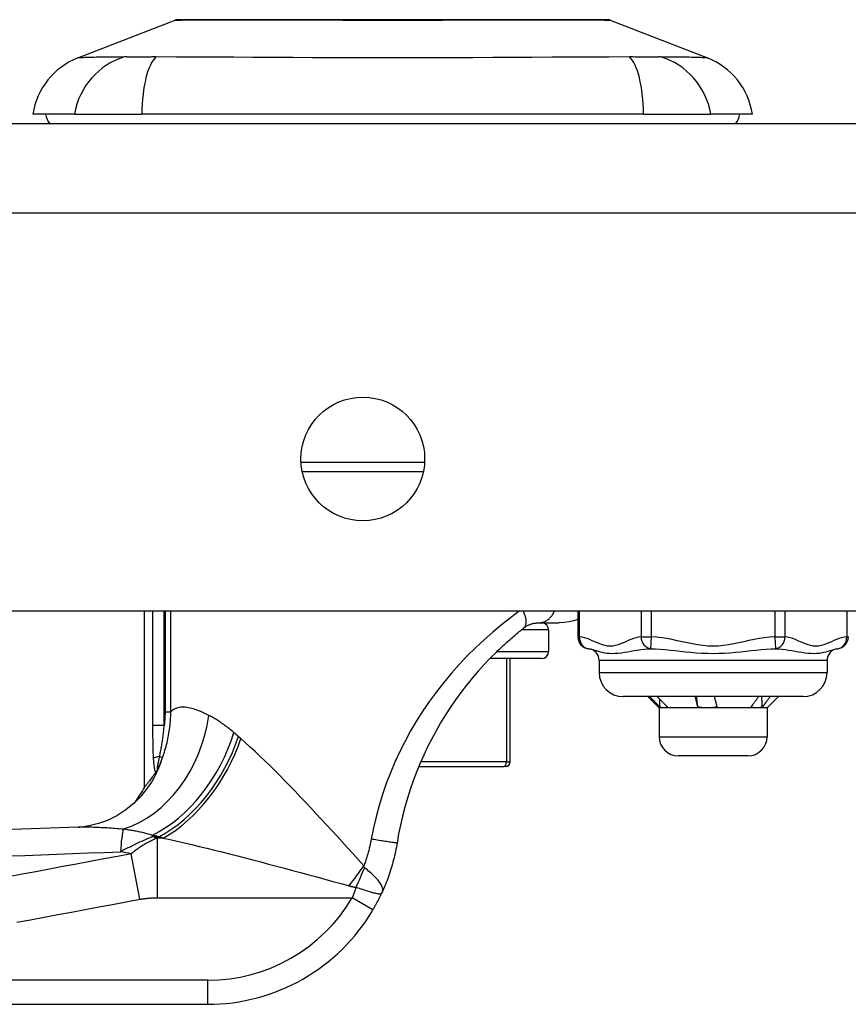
# Model space of a CAD drawing. Header units: inches. Extents: x 3 to 112, y 6 to 61.
# Tile 105 of 140: x 4.16 to 5.52, y 48.46 to 50.08. Entities that reach past the tile are written whole.
import ezdxf

# ---------------------------------------------------------------- set-up
doc = ezdxf.new("R2010")
doc.units = ezdxf.units.IN
doc.header["$MEASUREMENT"] = 0
doc.layers.add('Visible Edges(ANSI)', color=7, linetype='Continuous', lineweight=25)
doc.layers.add('Visible Tangent Edges(ANSI)', color=7, linetype='Continuous', lineweight=25)

msp = doc.modelspace()

# ---------------------------------------------------------------- linework, layer by layer
at = {"layer": 'Visible Edges(ANSI)'}
for p, q in [((4.2555, 50.0168), (4.4152, 50.0789)), ((5.129, 50.0789), (5.2887, 50.0168)), ((4.2496, 49.9244), (4.1815, 49.9244)), ((4.2496, 49.9244), (4.3603, 49.9244)), ((5.1838, 49.9244), (4.3603, 49.9244)), ((5.1838, 49.9244), (5.2946, 49.9244)), ((5.3626, 49.9244), (5.2946, 49.9244)), ((23.1201, 49.9086), (3.4941, 49.9086)), ((4.8224, 49.3377), (4.6237, 49.3377)), ((23.1201, 49.1086), (3.4941, 49.1086)), ((4.3649, 48.8204), (4.3649, 49.1086)), ((5.0761, 49.1086), (5.0761, 49.0668)), ((5.0118, 49.0897), (5.0454, 49.0897)), ((5.028, 49.0782), (5.028, 49.0428)), ((5.0162, 49.031), (4.9315, 49.031)), ((4.9649, 48.8617), (4.9649, 49.031)), ((5.1111, 49.0277), (5.1111, 49.008)), ((5.4851, 49.0277), (5.4851, 49.008)), ((5.4457, 48.9687), (5.1504, 48.9687)), ((5.2095, 48.9501), (5.1909, 48.9687)), ((5.3867, 48.9501), (5.3965, 48.9599)), ((5.3965, 48.9599), (5.4052, 48.9687)), ((5.2172, 48.9501), (5.2095, 48.9501)), ((5.2095, 48.9501), (5.2095, 48.9029)), ((5.2888, 48.9501), (5.2172, 48.9501)), ((5.3697, 48.9501), (5.2888, 48.9501)), ((5.3867, 48.9501), (5.3697, 48.9501)), ((5.3867, 48.9501), (5.3867, 48.9029)), ((5.3552, 48.8714), (5.241, 48.8714)), ((4.3829, 48.8438), (4.3823, 48.8431)), ((4.8149, 48.8538), (4.955, 48.8538)), ((4.957, 48.8538), (4.955, 48.8538)), ((3.8193, 48.4637), (4.4684, 48.4637))]:
    msp.add_line(p, q, dxfattribs=at)
at = {"layer": 'Visible Edges(ANSI)', "flags": 128}
for points in [[(5.1272, 50.0792), (5.1268, 50.0792), (5.1255, 50.0792), (5.1233, 50.0792), (5.1203, 50.0792), (5.1165, 50.0793), (5.1119, 50.0793), (5.1065, 50.0793), (5.1002, 50.0793), (5.0931, 50.0793), (5.0852, 50.0793), (5.0766, 50.0794), (5.0673, 50.0794), (5.0572, 50.0794), (5.0466, 50.0794), (5.0352, 50.0794), (5.0233, 50.0794), (5.0107, 50.0794), (4.9975, 50.0794), (4.9838, 50.0794), (4.9696, 50.0794), (4.9549, 50.0794), (4.9397, 50.0793), (4.9241, 50.0793), (4.9081, 50.0793), (4.8918, 50.0793), (4.8752, 50.0793), (4.8583, 50.0793), (4.8413, 50.0792), (4.8242, 50.0792), (4.8069, 50.0792), (4.7895, 50.0792), (4.772, 50.0792), (4.7545, 50.0792), (4.737, 50.0792), (4.7197, 50.0792), (4.7025, 50.0792), (4.6855, 50.0793), (4.6688, 50.0793), (4.6522, 50.0793), (4.6358, 50.0793), (4.6198, 50.0793), (4.6042, 50.0793), (4.589, 50.0794), (4.5743, 50.0794), (4.5601, 50.0794), (4.5464, 50.0794), (4.5332, 50.0794), (4.5206, 50.0794), (4.5087, 50.0794), (4.4973, 50.0794), (4.4867, 50.0794), (4.4766, 50.0794), (4.4673, 50.0794), (4.4587, 50.0793), (4.4509, 50.0793), (4.4439, 50.0793), (4.4376, 50.0793), (4.4322, 50.0793), (4.4276, 50.0793), (4.4238, 50.0792), (4.4208, 50.0792), (4.4187, 50.0792), (4.4174, 50.0792), (4.417, 50.0792)], [(4.9875, 49.0813), (4.9885, 49.0821), (4.9894, 49.0828), (4.9904, 49.0834), (4.9914, 49.0841), (4.9925, 49.0847), (4.9935, 49.0852), (4.9945, 49.0857), (4.9956, 49.0862), (4.9966, 49.0867), (4.9977, 49.0871), (4.9987, 49.0875), (4.9998, 49.0878), (5.0008, 49.0882), (5.0019, 49.0885), (5.0029, 49.0887), (5.004, 49.0889), (5.0051, 49.0891), (5.0061, 49.0893), (5.0072, 49.0894), (5.0082, 49.0895), (5.0091, 49.0896), (5.0101, 49.0897), (5.0109, 49.0897), (5.0118, 49.0897)], [(5.0761, 49.0952), (5.0692, 49.093), (5.0618, 49.0913), (5.0538, 49.0901), (5.0454, 49.0897)], [(4.9423, 49.0418), (4.9442, 49.0436), (4.946, 49.0454), (4.9479, 49.0472), (4.9498, 49.0489), (4.9516, 49.0507), (4.9535, 49.0524), (4.9554, 49.0541), (4.9573, 49.0558), (4.9591, 49.0575), (4.961, 49.0592), (4.9629, 49.0609), (4.9648, 49.0625), (4.9667, 49.0642), (4.9686, 49.0658), (4.9705, 49.0674), (4.9724, 49.069), (4.9742, 49.0706), (4.9761, 49.0722), (4.978, 49.0737), (4.9799, 49.0753), (4.9818, 49.0768), (4.9837, 49.0783), (4.9856, 49.0798), (4.9875, 49.0813)], [(4.9423, 49.0418), (4.9322, 49.0317), (4.9222, 49.0211), (4.9123, 49.0103), (4.9027, 48.999), (4.8934, 48.9875), (4.8842, 48.9756), (4.8754, 48.9635), (4.8669, 48.9511), (4.8587, 48.9385), (4.8508, 48.9257), (4.8433, 48.9126), (4.8362, 48.8994), (4.8294, 48.886), (4.823, 48.8724), (4.8169, 48.8586), (4.8112, 48.8446), (4.8058, 48.8305), (4.8009, 48.8162), (4.7963, 48.8018), (4.7921, 48.7872), (4.7883, 48.7726), (4.7849, 48.7579), (4.7819, 48.7432), (4.7793, 48.7284)], [(5.2107, 48.9515), (5.21, 48.9522), (5.2093, 48.9529), (5.2087, 48.9536), (5.208, 48.9543), (5.2073, 48.9551), (5.2066, 48.9558), (5.2059, 48.9565), (5.2052, 48.9572), (5.2045, 48.9579), (5.2038, 48.9586), (5.2032, 48.9594), (5.2025, 48.9601), (5.2018, 48.9608), (5.2011, 48.9615), (5.2004, 48.9622), (5.1997, 48.9629), (5.199, 48.9636), (5.1983, 48.9644), (5.1976, 48.9651), (5.197, 48.9658), (5.1963, 48.9665), (5.1956, 48.9672), (5.1949, 48.9679), (5.1942, 48.9687)], [(5.2063, 48.9687), (5.207, 48.9679), (5.2077, 48.9672), (5.2084, 48.9665), (5.2092, 48.9658), (5.2099, 48.9651), (5.2106, 48.9644), (5.2113, 48.9636), (5.212, 48.9629), (5.2127, 48.9622), (5.2135, 48.9615), (5.2142, 48.9608), (5.2149, 48.9601), (5.2156, 48.9594), (5.2163, 48.9586), (5.217, 48.9579), (5.2178, 48.9572), (5.2185, 48.9565), (5.2192, 48.9558), (5.2199, 48.9551), (5.2206, 48.9543), (5.2213, 48.9536), (5.222, 48.9529), (5.2228, 48.9522), (5.2235, 48.9515)], [(5.2107, 48.9515), (5.2107, 48.952), (5.2107, 48.9526), (5.2107, 48.9531), (5.2106, 48.9537), (5.2106, 48.9542), (5.2106, 48.9548), (5.2106, 48.9553), (5.2106, 48.9559), (5.2106, 48.9564), (5.2106, 48.957), (5.2105, 48.9575), (5.2105, 48.9581), (5.2105, 48.9586), (5.2105, 48.9591), (5.2105, 48.9597), (5.2105, 48.9602), (5.2104, 48.9608), (5.2104, 48.9613), (5.2104, 48.9619), (5.2104, 48.9624), (5.2104, 48.963), (5.2104, 48.9635), (5.2104, 48.9641), (5.2103, 48.9646)], [(5.273, 48.9515), (5.2728, 48.9522), (5.2727, 48.9529), (5.2725, 48.9536), (5.2723, 48.9543), (5.2722, 48.9551), (5.272, 48.9558), (5.2718, 48.9565), (5.2717, 48.9572), (5.2715, 48.9579), (5.2713, 48.9586), (5.2712, 48.9594), (5.271, 48.9601), (5.2708, 48.9608), (5.2706, 48.9615), (5.2705, 48.9622), (5.2703, 48.9629), (5.2701, 48.9636), (5.2699, 48.9644), (5.2697, 48.9651), (5.2695, 48.9658), (5.2694, 48.9665), (5.2692, 48.9672), (5.269, 48.9679), (5.2688, 48.9687)], [(5.273, 48.9515), (5.2729, 48.9522), (5.2728, 48.9529), (5.2727, 48.9536), (5.2727, 48.9544), (5.2726, 48.9551), (5.2725, 48.9558), (5.2724, 48.9565), (5.2723, 48.9572), (5.2723, 48.9579), (5.2722, 48.9586), (5.2721, 48.9594), (5.272, 48.9601), (5.2719, 48.9608), (5.2718, 48.9615), (5.2718, 48.9622), (5.2717, 48.9629), (5.2716, 48.9636), (5.2715, 48.9644), (5.2714, 48.9651), (5.2714, 48.9658), (5.2713, 48.9665), (5.2712, 48.9672), (5.2711, 48.9679), (5.271, 48.9687)], [(5.3, 48.9687), (5.3002, 48.9679), (5.3004, 48.9672), (5.3006, 48.9665), (5.3008, 48.9658), (5.301, 48.9651), (5.3012, 48.9644), (5.3014, 48.9636), (5.3015, 48.9629), (5.3017, 48.9622), (5.3019, 48.9615), (5.3021, 48.9608), (5.3023, 48.9601), (5.3024, 48.9594), (5.3026, 48.9586), (5.3028, 48.9579), (5.303, 48.9572), (5.3031, 48.9565), (5.3033, 48.9558), (5.3035, 48.9551), (5.3037, 48.9543), (5.3038, 48.9536), (5.304, 48.9529), (5.3041, 48.9522), (5.3043, 48.9515)], [(5.3604, 48.9515), (5.3609, 48.9522), (5.3614, 48.9529), (5.3619, 48.9536), (5.3625, 48.9543), (5.363, 48.9551), (5.3635, 48.9558), (5.364, 48.9565), (5.3645, 48.9572), (5.365, 48.9579), (5.3656, 48.9586), (5.3661, 48.9594), (5.3666, 48.9601), (5.3671, 48.9608), (5.3676, 48.9615), (5.3681, 48.9622), (5.3686, 48.9629), (5.3691, 48.9636), (5.3697, 48.9644), (5.3702, 48.9651), (5.3707, 48.9658), (5.3712, 48.9665), (5.3717, 48.9672), (5.3722, 48.9679), (5.3727, 48.9687)], [(5.3789, 48.9515), (5.3789, 48.9522), (5.3788, 48.9529), (5.3788, 48.9536), (5.3788, 48.9544), (5.3787, 48.9551), (5.3787, 48.9558), (5.3787, 48.9565), (5.3786, 48.9572), (5.3786, 48.9579), (5.3785, 48.9586), (5.3785, 48.9594), (5.3785, 48.9601), (5.3784, 48.9608), (5.3784, 48.9615), (5.3784, 48.9622), (5.3783, 48.9629), (5.3783, 48.9636), (5.3782, 48.9644), (5.3782, 48.9651), (5.3782, 48.9658), (5.3781, 48.9665), (5.3781, 48.9672), (5.378, 48.9679), (5.378, 48.9687)], [(5.3918, 48.9687), (5.3913, 48.9679), (5.3908, 48.9672), (5.3902, 48.9665), (5.3897, 48.9658), (5.3892, 48.9651), (5.3886, 48.9644), (5.3881, 48.9636), (5.3876, 48.9629), (5.387, 48.9622), (5.3865, 48.9615), (5.386, 48.9608), (5.3854, 48.9601), (5.3849, 48.9594), (5.3844, 48.9586), (5.3838, 48.9579), (5.3833, 48.9572), (5.3827, 48.9565), (5.3822, 48.9558), (5.3817, 48.9551), (5.3811, 48.9543), (5.3806, 48.9536), (5.38, 48.9529), (5.3795, 48.9522), (5.3789, 48.9515)], [(5.2172, 48.9501), (5.2169, 48.9501), (5.2166, 48.9501), (5.2163, 48.9501), (5.2161, 48.9501), (5.2158, 48.9502), (5.2155, 48.9502), (5.2153, 48.9502), (5.215, 48.9503), (5.2147, 48.9503), (5.2144, 48.9503), (5.2142, 48.9504), (5.2139, 48.9505), (5.2136, 48.9505), (5.2134, 48.9506), (5.2131, 48.9507), (5.2128, 48.9507), (5.2126, 48.9508), (5.2123, 48.9509), (5.212, 48.951), (5.2118, 48.9511), (5.2115, 48.9512), (5.2112, 48.9513), (5.211, 48.9514), (5.2107, 48.9515)], [(5.2235, 48.9515), (5.2232, 48.9514), (5.2229, 48.9513), (5.2227, 48.9512), (5.2224, 48.9511), (5.2222, 48.951), (5.2219, 48.9509), (5.2216, 48.9508), (5.2214, 48.9507), (5.2211, 48.9506), (5.2209, 48.9506), (5.2206, 48.9505), (5.2203, 48.9504), (5.2201, 48.9504), (5.2198, 48.9503), (5.2195, 48.9503), (5.2193, 48.9503), (5.219, 48.9502), (5.2187, 48.9502), (5.2185, 48.9502), (5.2182, 48.9501), (5.2179, 48.9501), (5.2177, 48.9501), (5.2174, 48.9501), (5.2172, 48.9501)], [(5.2888, 48.9501), (5.2882, 48.9501), (5.2875, 48.9501), (5.2868, 48.9501), (5.2862, 48.9501), (5.2855, 48.9502), (5.2848, 48.9502), (5.2842, 48.9502), (5.2835, 48.9503), (5.2829, 48.9503), (5.2822, 48.9503), (5.2815, 48.9504), (5.2809, 48.9505), (5.2802, 48.9505), (5.2796, 48.9506), (5.2789, 48.9507), (5.2782, 48.9507), (5.2776, 48.9508), (5.2769, 48.9509), (5.2763, 48.951), (5.2756, 48.9511), (5.275, 48.9512), (5.2743, 48.9513), (5.2736, 48.9514), (5.273, 48.9515)], [(5.3043, 48.9515), (5.3037, 48.9514), (5.303, 48.9513), (5.3024, 48.9512), (5.3017, 48.9511), (5.3011, 48.951), (5.3005, 48.9509), (5.2998, 48.9508), (5.2992, 48.9507), (5.2985, 48.9506), (5.2979, 48.9506), (5.2972, 48.9505), (5.2966, 48.9504), (5.296, 48.9504), (5.2953, 48.9503), (5.2947, 48.9503), (5.294, 48.9503), (5.2934, 48.9502), (5.2927, 48.9502), (5.2921, 48.9502), (5.2914, 48.9501), (5.2908, 48.9501), (5.2901, 48.9501), (5.2895, 48.9501), (5.2888, 48.9501)], [(5.3697, 48.9501), (5.3693, 48.9501), (5.369, 48.9501), (5.3686, 48.9501), (5.3682, 48.9501), (5.3678, 48.9502), (5.3674, 48.9502), (5.367, 48.9502), (5.3666, 48.9503), (5.3662, 48.9503), (5.3658, 48.9503), (5.3654, 48.9504), (5.365, 48.9505), (5.3647, 48.9505), (5.3643, 48.9506), (5.3639, 48.9507), (5.3635, 48.9507), (5.3631, 48.9508), (5.3627, 48.9509), (5.3623, 48.951), (5.3619, 48.9511), (5.3615, 48.9512), (5.3611, 48.9513), (5.3608, 48.9514), (5.3604, 48.9515)], [(5.3789, 48.9515), (5.3785, 48.9514), (5.3782, 48.9513), (5.3778, 48.9512), (5.3774, 48.9511), (5.377, 48.951), (5.3766, 48.9509), (5.3763, 48.9508), (5.3759, 48.9507), (5.3755, 48.9506), (5.3751, 48.9506), (5.3747, 48.9505), (5.3743, 48.9504), (5.374, 48.9504), (5.3736, 48.9503), (5.3732, 48.9503), (5.3728, 48.9503), (5.3724, 48.9502), (5.372, 48.9502), (5.3717, 48.9502), (5.3713, 48.9501), (5.3709, 48.9501), (5.3705, 48.9501), (5.3701, 48.9501), (5.3697, 48.9501)], [(4.3823, 48.8431), (4.381, 48.8412), (4.3797, 48.8395), (4.3784, 48.8378), (4.3772, 48.8362), (4.3761, 48.8347), (4.375, 48.8333), (4.3739, 48.8319), (4.3729, 48.8306), (4.372, 48.8294), (4.3711, 48.8282), (4.3702, 48.8271), (4.3695, 48.8261), (4.3688, 48.8252), (4.3681, 48.8244), (4.3675, 48.8236), (4.367, 48.8229), (4.3665, 48.8223), (4.3661, 48.8218), (4.3657, 48.8214), (4.3654, 48.821), (4.3652, 48.8207), (4.3651, 48.8205), (4.365, 48.8204), (4.3649, 48.8204)], [(4.3875, 48.8518), (4.3873, 48.8514), (4.3871, 48.851), (4.3869, 48.8506), (4.3867, 48.8503), (4.3865, 48.8499), (4.3863, 48.8495), (4.3861, 48.8491), (4.3859, 48.8488), (4.3857, 48.8484), (4.3855, 48.848), (4.3853, 48.8477), (4.3851, 48.8473), (4.3849, 48.8469), (4.3847, 48.8466), (4.3845, 48.8462), (4.3843, 48.8459), (4.3841, 48.8456), (4.3839, 48.8453), (4.3837, 48.845), (4.3835, 48.8447), (4.3833, 48.8445), (4.3832, 48.8443), (4.383, 48.844), (4.3829, 48.8438)], [(4.3601, 48.8064), (4.3481, 48.7941), (4.3342, 48.7828), (4.3191, 48.7731), (4.3038, 48.7656), (4.2892, 48.7603), (4.2761, 48.757), (4.2649, 48.7552), (4.2558, 48.7545)], [(4.2558, 48.7545), (3.9777, 48.7444), (3.6996, 48.7357)], [(4.7793, 48.7284), (4.7787, 48.7249), (4.7781, 48.7214), (4.7774, 48.7179), (4.7767, 48.7145), (4.776, 48.711), (4.7752, 48.7075), (4.7744, 48.7041), (4.7735, 48.7006), (4.7726, 48.6972), (4.7717, 48.6938), (4.7707, 48.6904), (4.7697, 48.687), (4.7686, 48.6836), (4.7676, 48.6802), (4.7664, 48.6769), (4.7653, 48.6735), (4.7641, 48.6702), (4.7628, 48.6669), (4.7615, 48.6636), (4.7602, 48.6603), (4.7589, 48.657), (4.7575, 48.6537), (4.7561, 48.6505), (4.7546, 48.6473)], [(4.7395, 48.6185), (4.7402, 48.6196), (4.7409, 48.6208), (4.7416, 48.622), (4.7423, 48.6232), (4.743, 48.6244), (4.7436, 48.6256), (4.7443, 48.6268), (4.7449, 48.628), (4.7456, 48.6292), (4.7462, 48.6304), (4.7469, 48.6316), (4.7475, 48.6328), (4.7481, 48.634), (4.7488, 48.6352), (4.7494, 48.6364), (4.75, 48.6376), (4.7506, 48.6388), (4.7512, 48.6401), (4.7518, 48.6413), (4.7524, 48.6425), (4.7529, 48.6437), (4.7535, 48.6449), (4.7541, 48.6461), (4.7546, 48.6473)]]:
    msp.add_lwpolyline(points, dxfattribs=at)
at = {"layer": 'Visible Edges(ANSI)'}
msp.add_circle((4.7231, 49.3586), 0.1015, dxfattribs=at)
for centre, radius, start, end in [((4.417, 50.0743), 0.00492, 90.2088, 111.2505), ((5.1272, 50.0743), 0.00492, 68.7495, 89.7912), ((4.2983, 49.9067), 0.1181, 111.2505, 171.3991), ((5.2458, 49.9067), 0.1181, 8.6009, 68.7495), ((4.2406, 49.9322), 0.0394, 191.537, 216.8699), ((5.3036, 49.9322), 0.0394, 323.1301, 348.463), ((5.0162, 49.0782), 0.0118, 0, 76.7385), ((5.0958, 49.0668), 0.0197, 180, 263.5934), ((5.5004, 49.0668), 0.0197, 276.4066, 0), ((5.0162, 49.0428), 0.0118, 270, 0), ((5.0914, 49.0277), 0.0197, 0, 83.5934), ((5.5048, 49.0277), 0.0197, 96.4066, 180), ((5.1504, 49.008), 0.0394, 180, 270), ((5.4457, 49.008), 0.0394, 270, 0), ((5.241, 48.9029), 0.0315, 180, 270), ((5.3552, 48.9029), 0.0315, 270, 0), ((4.957, 48.8617), 0.00787, 270, 0), ((4.1914, 48.9132), 0.1969, 322.7495, 331.8538), ((4.4684, 48.7787), 0.315, 270, 329.4195)]:
    msp.add_arc(centre, radius, start, end, dxfattribs=at)
at = {"layer": 'Visible Tangent Edges(ANSI)'}
for p, q in [((4.2555, 50.0168), (4.4152, 50.0789)), ((3.4941, 49.7626), (23.1201, 49.7626)), ((4.6217, 49.3535), (4.8244, 49.3535)), ((4.3781, 49.1086), (4.3781, 48.9212)), ((4.3971, 48.9212), (4.3971, 49.1086)), ((4.3984, 49.1086), (4.3984, 48.9437)), ((4.4078, 48.9437), (4.4078, 49.1086)), ((5.0787, 49.0668), (5.0787, 49.1086)), ((5.1799, 49.1086), (5.1799, 49.0668)), ((5.1969, 49.0668), (5.1969, 49.1086)), ((5.3992, 49.1086), (5.3992, 49.0668)), ((5.4163, 49.0668), (5.4163, 49.1086)), ((5.5174, 49.1086), (5.5174, 49.0668)), ((5.028, 49.0782), (4.9836, 49.0782)), ((5.0761, 49.0668), (5.0787, 49.0668)), ((5.1799, 49.0668), (5.1969, 49.0668)), ((5.1958, 49.0473), (5.1969, 49.0668)), ((5.3992, 49.0668), (5.4163, 49.0668)), ((5.3992, 49.0668), (5.4003, 49.0473)), ((5.5174, 49.0668), (5.5201, 49.0668)), ((4.9433, 49.0428), (5.028, 49.0428)), ((4.9589, 49.031), (4.9589, 48.8617)), ((5.4851, 49.0277), (5.1111, 49.0277)), ((5.1111, 49.008), (5.4851, 49.008)), ((4.3984, 48.9437), (4.4078, 48.9437)), ((4.3971, 48.9212), (4.3781, 48.9212)), ((5.2095, 48.9029), (5.3867, 48.9029)), ((4.3894, 48.8703), (4.3943, 48.8685)), ((4.9589, 48.8617), (4.8182, 48.8617)), ((4.9589, 48.8617), (4.9649, 48.8617)), ((4.3778, 48.739), (4.3778, 48.7414)), ((4.3778, 48.739), (4.3892, 48.739)), ((4.3951, 48.7364), (4.386, 48.7364)), ((4.386, 48.6385), (4.386, 48.7364)), ((4.3569, 48.6361), (4.343, 48.7106)), ((4.386, 48.6385), (4.7056, 48.6385)), ((4.7395, 48.6185), (4.7056, 48.6385)), ((4.4684, 48.5031), (3.8193, 48.5031)), ((4.4684, 48.4637), (4.4684, 48.5031))]:
    msp.add_line(p, q, dxfattribs=at)
at = {"layer": 'Visible Tangent Edges(ANSI)', "flags": 128}
for points in [[(4.4152, 50.0789), (4.4153, 50.0789), (4.4158, 50.0789), (4.4166, 50.0789), (4.4176, 50.0789), (4.4189, 50.0789), (4.4206, 50.0789), (4.4225, 50.0789), (4.4247, 50.0789), (4.4272, 50.079), (4.43, 50.079), (4.4331, 50.079), (4.4364, 50.079), (4.4401, 50.079), (4.444, 50.079), (4.4482, 50.0791), (4.4526, 50.0791), (4.4574, 50.0791), (4.4623, 50.0791), (4.4676, 50.0791), (4.4731, 50.0792), (4.4788, 50.0792), (4.4848, 50.0792), (4.491, 50.0792), (4.4975, 50.0792)], [(4.4975, 50.0792), (4.4992, 50.0793), (4.501, 50.0793), (4.5029, 50.0793), (4.5047, 50.0793), (4.5065, 50.0793), (4.5084, 50.0793), (4.5103, 50.0793), (4.5122, 50.0793), (4.5141, 50.0793), (4.516, 50.0793), (4.518, 50.0793), (4.5199, 50.0793), (4.5219, 50.0793), (4.5239, 50.0793), (4.5259, 50.0793), (4.5279, 50.0793), (4.5299, 50.0793), (4.532, 50.0793), (4.534, 50.0793), (4.5361, 50.0793), (4.5382, 50.0793), (4.5403, 50.0793), (4.5424, 50.0793), (4.5445, 50.0792)], [(4.5445, 50.0792), (4.5606, 50.0792), (4.5775, 50.0792), (4.5951, 50.0791), (4.6133, 50.0791), (4.632, 50.079), (4.6511, 50.079), (4.6707, 50.079), (4.6905, 50.0789), (4.7106, 50.0789), (4.7309, 50.0789), (4.7515, 50.0789), (4.7722, 50.0789), (4.7928, 50.0789), (4.8133, 50.0789), (4.8337, 50.0789), (4.8539, 50.0789), (4.8738, 50.079), (4.8933, 50.079), (4.9125, 50.079), (4.9311, 50.0791), (4.9492, 50.0791), (4.9667, 50.0792), (4.9835, 50.0792), (4.9996, 50.0792)], [(4.9996, 50.0792), (5.0018, 50.0793), (5.0039, 50.0793), (5.006, 50.0793), (5.0081, 50.0793), (5.0101, 50.0793), (5.0122, 50.0793), (5.0142, 50.0793), (5.0163, 50.0793), (5.0183, 50.0793), (5.0203, 50.0793), (5.0223, 50.0793), (5.0242, 50.0793), (5.0262, 50.0793), (5.0281, 50.0793), (5.0301, 50.0793), (5.032, 50.0793), (5.0339, 50.0793), (5.0357, 50.0793), (5.0376, 50.0793), (5.0395, 50.0793), (5.0413, 50.0793), (5.0431, 50.0793), (5.0449, 50.0793), (5.0467, 50.0792)], [(5.0467, 50.0792), (5.0531, 50.0792), (5.0593, 50.0792), (5.0653, 50.0792), (5.071, 50.0792), (5.0765, 50.0791), (5.0818, 50.0791), (5.0867, 50.0791), (5.0915, 50.0791), (5.096, 50.0791), (5.1002, 50.079), (5.1041, 50.079), (5.1077, 50.079), (5.1111, 50.079), (5.1142, 50.079), (5.117, 50.079), (5.1195, 50.0789), (5.1217, 50.0789), (5.1236, 50.0789), (5.1252, 50.0789), (5.1266, 50.0789), (5.1276, 50.0789), (5.1284, 50.0789), (5.1288, 50.0789), (5.129, 50.0789)], [(4.3321, 50.0183), (4.3239, 50.0182), (4.3184, 50.0181), (4.313, 50.0181), (4.3079, 50.018), (4.3029, 50.018), (4.2982, 50.0179), (4.2937, 50.0178), (4.2895, 50.0178), (4.2854, 50.0177), (4.2817, 50.0176), (4.2781, 50.0175), (4.2748, 50.0174), (4.2718, 50.0173), (4.269, 50.0172), (4.2664, 50.0172), (4.2642, 50.0171), (4.2621, 50.017), (4.2604, 50.017), (4.2589, 50.0169), (4.2577, 50.0169), (4.2567, 50.0168), (4.256, 50.0168), (4.2556, 50.0168), (4.2555, 50.0168)], [(4.3533, 50.0181), (4.3522, 50.0181), (4.3512, 50.0181), (4.3501, 50.0181), (4.3491, 50.0181), (4.3481, 50.0181), (4.3471, 50.0181), (4.3461, 50.0182), (4.3451, 50.0182), (4.3442, 50.0182), (4.3433, 50.0182), (4.3424, 50.0182), (4.3415, 50.0182), (4.3406, 50.0182), (4.3397, 50.0182), (4.3389, 50.0182), (4.3381, 50.0182), (4.3373, 50.0182), (4.3365, 50.0182), (4.3357, 50.0183), (4.3349, 50.0183), (4.3342, 50.0183), (4.3335, 50.0183), (4.3328, 50.0183), (4.3321, 50.0183)], [(4.3835, 50.0183), (4.3821, 50.0183), (4.3807, 50.0183), (4.3793, 50.0183), (4.378, 50.0183), (4.3766, 50.0183), (4.3753, 50.0182), (4.374, 50.0182), (4.3727, 50.0182), (4.3713, 50.0182), (4.3701, 50.0182), (4.3688, 50.0182), (4.3675, 50.0182), (4.3662, 50.0182), (4.365, 50.0182), (4.3638, 50.0182), (4.3625, 50.0182), (4.3613, 50.0182), (4.3601, 50.0181), (4.359, 50.0181), (4.3578, 50.0181), (4.3566, 50.0181), (4.3555, 50.0181), (4.3544, 50.0181), (4.3533, 50.0181)], [(5.1607, 50.0183), (5.1271, 50.0181), (5.0961, 50.018), (5.0647, 50.0179), (5.0331, 50.0178), (5.0011, 50.0176), (4.9689, 50.0174), (4.9365, 50.0173), (4.9039, 50.0171), (4.8712, 50.017), (4.8383, 50.0169), (4.8053, 50.0168), (4.7723, 50.0168), (4.7392, 50.0168), (4.7062, 50.0169), (4.6734, 50.017), (4.6406, 50.0171), (4.608, 50.0172), (4.5755, 50.0174), (4.5433, 50.0176), (4.5112, 50.0178), (4.4795, 50.0179), (4.4481, 50.018), (4.417, 50.0181), (4.3835, 50.0183)], [(5.212, 50.0183), (5.2106, 50.0183), (5.2092, 50.0183), (5.2077, 50.0182), (5.2061, 50.0182), (5.2045, 50.0182), (5.2027, 50.0182), (5.2009, 50.0182), (5.199, 50.0182), (5.1971, 50.0181), (5.1951, 50.0181), (5.193, 50.0181), (5.1908, 50.0181), (5.1886, 50.0181), (5.1864, 50.0181), (5.184, 50.0181), (5.1816, 50.0182), (5.1792, 50.0182), (5.1767, 50.0182), (5.1741, 50.0182), (5.1715, 50.0182), (5.1689, 50.0182), (5.1662, 50.0183), (5.1634, 50.0183), (5.1607, 50.0183)], [(5.2887, 50.0168), (5.2885, 50.0168), (5.2881, 50.0168), (5.2874, 50.0168), (5.2865, 50.0169), (5.2853, 50.0169), (5.2838, 50.017), (5.282, 50.017), (5.28, 50.0171), (5.2777, 50.0172), (5.2752, 50.0172), (5.2724, 50.0173), (5.2693, 50.0174), (5.266, 50.0175), (5.2625, 50.0176), (5.2587, 50.0177), (5.2547, 50.0178), (5.2504, 50.0178), (5.2459, 50.0179), (5.2412, 50.018), (5.2363, 50.018), (5.2311, 50.0181), (5.2258, 50.0181), (5.2202, 50.0182), (5.212, 50.0183)], [(4.9799, 49.1086), (4.9653, 49.0979), (4.9507, 49.0865), (4.9363, 49.0745), (4.9221, 49.0619), (4.9081, 49.0489), (4.8945, 49.0353), (4.8812, 49.0213), (4.8684, 49.0069), (4.856, 48.992), (4.844, 48.9767), (4.8326, 48.9611), (4.8217, 48.9452), (4.8114, 48.9289), (4.8016, 48.9123), (4.7924, 48.8955), (4.7837, 48.8784), (4.7757, 48.8611), (4.7683, 48.8435), (4.7615, 48.8258), (4.7553, 48.8078), (4.7497, 48.7898), (4.7448, 48.7715), (4.7405, 48.7532), (4.7368, 48.7347)], [(4.9875, 49.0813), (4.9881, 49.0818), (4.9886, 49.0824), (4.9892, 49.0831), (4.9896, 49.0838), (4.9901, 49.0846), (4.9904, 49.0854), (4.9907, 49.0863), (4.991, 49.0873), (4.9912, 49.0883), (4.9913, 49.0894), (4.9914, 49.0906), (4.9914, 49.0918), (4.9914, 49.093), (4.9912, 49.0943), (4.9911, 49.0957), (4.9908, 49.097), (4.9905, 49.0984), (4.9902, 49.0998), (4.9897, 49.1013), (4.9893, 49.1027), (4.9887, 49.1042), (4.9882, 49.1057), (4.9875, 49.1071), (4.9869, 49.1086)], [(5.0118, 49.0897), (5.013, 49.0897), (5.0142, 49.0898), (5.0155, 49.09), (5.0167, 49.0902), (5.018, 49.0905), (5.0192, 49.0908), (5.0205, 49.0912), (5.0217, 49.0917), (5.0229, 49.0923), (5.0241, 49.0929), (5.0253, 49.0936), (5.0265, 49.0944), (5.0276, 49.0952), (5.0288, 49.0961), (5.0298, 49.0971), (5.0309, 49.0982), (5.0319, 49.0993), (5.0328, 49.1005), (5.0337, 49.1017), (5.0346, 49.103), (5.0354, 49.1043), (5.0361, 49.1057), (5.0368, 49.1071), (5.0375, 49.1086)], [(5.1799, 49.0668), (5.1756, 49.0661), (5.1714, 49.0651), (5.1672, 49.0638), (5.163, 49.0622), (5.1588, 49.0605), (5.1546, 49.0586), (5.1504, 49.0568), (5.1462, 49.0551), (5.1421, 49.0536), (5.1378, 49.0524), (5.1336, 49.0516), (5.1293, 49.0513), (5.125, 49.0516), (5.1208, 49.0524), (5.1166, 49.0536), (5.1124, 49.0551), (5.1082, 49.0568), (5.104, 49.0586), (5.0998, 49.0604), (5.0957, 49.0622), (5.0914, 49.0638), (5.0872, 49.0651), (5.083, 49.0662), (5.0787, 49.0668)], [(5.3992, 49.0668), (5.3907, 49.0661), (5.3822, 49.0651), (5.3738, 49.0638), (5.3654, 49.0622), (5.357, 49.0605), (5.3487, 49.0587), (5.3404, 49.0569), (5.332, 49.0551), (5.3236, 49.0536), (5.3151, 49.0524), (5.3066, 49.0516), (5.2981, 49.0513), (5.2896, 49.0516), (5.2811, 49.0524), (5.2726, 49.0536), (5.2642, 49.0551), (5.2559, 49.0568), (5.2475, 49.0586), (5.2392, 49.0604), (5.2308, 49.0622), (5.2224, 49.0638), (5.2139, 49.0651), (5.2054, 49.0662), (5.1969, 49.0668)], [(5.5174, 49.0668), (5.5132, 49.0661), (5.5089, 49.0651), (5.5047, 49.0638), (5.5005, 49.0622), (5.4963, 49.0605), (5.4922, 49.0587), (5.488, 49.0569), (5.4838, 49.0551), (5.4796, 49.0536), (5.4754, 49.0524), (5.4711, 49.0516), (5.4669, 49.0513), (5.4626, 49.0516), (5.4584, 49.0524), (5.4541, 49.0536), (5.4499, 49.0551), (5.4457, 49.0568), (5.4416, 49.0586), (5.4374, 49.0604), (5.4332, 49.0622), (5.429, 49.0638), (5.4248, 49.0651), (5.4205, 49.0662), (5.4163, 49.0668)], [(5.0936, 49.0473), (5.0958, 49.0469), (5.0981, 49.0464), (5.1006, 49.0457), (5.1033, 49.0449), (5.1062, 49.0441), (5.1093, 49.0432), (5.1125, 49.0423), (5.1161, 49.0414), (5.1199, 49.0407), (5.1239, 49.0401), (5.1282, 49.0397), (5.1327, 49.0395), (5.1375, 49.0397), (5.1424, 49.0401), (5.1475, 49.0407), (5.1526, 49.0414), (5.1579, 49.0423), (5.1632, 49.0432), (5.1686, 49.0441), (5.174, 49.0449), (5.1795, 49.0457), (5.1849, 49.0464), (5.1904, 49.0469), (5.1958, 49.0473)], [(5.1958, 49.0473), (5.2034, 49.0469), (5.2112, 49.0464), (5.2192, 49.0457), (5.2274, 49.0449), (5.2357, 49.0441), (5.2441, 49.0432), (5.2528, 49.0423), (5.2616, 49.0414), (5.2705, 49.0407), (5.2796, 49.0401), (5.2888, 49.0397), (5.2981, 49.0395), (5.3074, 49.0397), (5.3166, 49.0401), (5.3257, 49.0407), (5.3347, 49.0414), (5.3435, 49.0423), (5.3521, 49.0432), (5.3605, 49.0441), (5.3688, 49.0449), (5.3769, 49.0457), (5.3849, 49.0464), (5.3927, 49.0469), (5.4003, 49.0473)], [(5.4003, 49.0473), (5.4057, 49.0469), (5.4112, 49.0464), (5.4167, 49.0457), (5.4221, 49.0449), (5.4276, 49.0441), (5.433, 49.0432), (5.4383, 49.0423), (5.4436, 49.0414), (5.4487, 49.0407), (5.4538, 49.0401), (5.4587, 49.0397), (5.4635, 49.0395), (5.468, 49.0397), (5.4723, 49.0401), (5.4763, 49.0407), (5.4801, 49.0414), (5.4836, 49.0423), (5.4869, 49.0432), (5.49, 49.0441), (5.4928, 49.0449), (5.4955, 49.0457), (5.498, 49.0464), (5.5004, 49.0469), (5.5026, 49.0473)], [(4.3943, 48.8685), (4.3954, 48.8715), (4.3964, 48.8745), (4.3974, 48.8776), (4.3983, 48.8806), (4.3992, 48.8837), (4.4001, 48.8867), (4.4009, 48.8898), (4.4017, 48.8929), (4.4024, 48.896), (4.4031, 48.8991), (4.4037, 48.9023), (4.4043, 48.9054), (4.4049, 48.9086), (4.4054, 48.9117), (4.4058, 48.9149), (4.4062, 48.9181), (4.4066, 48.9212), (4.4069, 48.9244), (4.4072, 48.9276), (4.4074, 48.9308), (4.4076, 48.934), (4.4077, 48.9372), (4.4077, 48.9405), (4.4078, 48.9437)], [(4.3984, 48.9437), (4.3984, 48.9427), (4.3984, 48.9418), (4.3984, 48.9408), (4.3984, 48.9399), (4.3984, 48.939), (4.3983, 48.938), (4.3983, 48.9371), (4.3983, 48.9362), (4.3982, 48.9352), (4.3982, 48.9343), (4.3981, 48.9334), (4.3981, 48.9324), (4.398, 48.9315), (4.398, 48.9306), (4.3979, 48.9296), (4.3978, 48.9287), (4.3978, 48.9277), (4.3977, 48.9268), (4.3976, 48.9259), (4.3975, 48.9249), (4.3974, 48.924), (4.3973, 48.9231), (4.3972, 48.9221), (4.3971, 48.9212)], [(4.4701, 48.9378), (4.4668, 48.9395), (4.4635, 48.9411), (4.4603, 48.9426), (4.4572, 48.944), (4.454, 48.9453), (4.451, 48.9464), (4.448, 48.9475), (4.4451, 48.9484), (4.4422, 48.9492), (4.4394, 48.9499), (4.4367, 48.9505), (4.434, 48.9509), (4.4314, 48.9512), (4.4289, 48.9513), (4.4265, 48.9513), (4.4241, 48.9511), (4.4218, 48.9508), (4.4195, 48.9503), (4.4174, 48.9496), (4.4153, 48.9488), (4.4133, 48.9478), (4.4114, 48.9466), (4.4095, 48.9452), (4.4078, 48.9437)], [(4.5114, 48.9096), (4.5096, 48.9112), (4.5078, 48.9127), (4.506, 48.9141), (4.5043, 48.9155), (4.5025, 48.9169), (4.5007, 48.9183), (4.4989, 48.9196), (4.4972, 48.9209), (4.4954, 48.9222), (4.4937, 48.9235), (4.4919, 48.9247), (4.4902, 48.9259), (4.4885, 48.927), (4.4867, 48.9282), (4.485, 48.9293), (4.4833, 48.9303), (4.4817, 48.9314), (4.48, 48.9324), (4.4783, 48.9334), (4.4766, 48.9343), (4.475, 48.9352), (4.4734, 48.9361), (4.4717, 48.937), (4.4701, 48.9378)], [(4.3781, 48.9212), (4.3781, 48.919), (4.3781, 48.9167), (4.3781, 48.9144), (4.3781, 48.9122), (4.3781, 48.9099), (4.3781, 48.9077), (4.3781, 48.9054), (4.3781, 48.9031), (4.3781, 48.9009), (4.3782, 48.8986), (4.3782, 48.8964), (4.3782, 48.8941), (4.3782, 48.8918), (4.3783, 48.8896), (4.3783, 48.8873), (4.3784, 48.8851), (4.3784, 48.8828), (4.3785, 48.8806), (4.3785, 48.8783), (4.3786, 48.8761), (4.3787, 48.8738), (4.3788, 48.8716), (4.3789, 48.8694), (4.3791, 48.8672)], [(4.3894, 48.8703), (4.3898, 48.8722), (4.3902, 48.8742), (4.3906, 48.8762), (4.391, 48.8782), (4.3914, 48.8803), (4.3918, 48.8823), (4.3922, 48.8844), (4.3926, 48.8865), (4.3929, 48.8886), (4.3933, 48.8907), (4.3936, 48.8928), (4.394, 48.8949), (4.3943, 48.897), (4.3946, 48.8992), (4.3949, 48.9014), (4.3952, 48.9035), (4.3955, 48.9057), (4.3958, 48.9079), (4.396, 48.9101), (4.3963, 48.9123), (4.3965, 48.9145), (4.3967, 48.9168), (4.3969, 48.919), (4.3971, 48.9212)], [(4.519, 48.9031), (4.5187, 48.9034), (4.5184, 48.9037), (4.5181, 48.9039), (4.5177, 48.9042), (4.5174, 48.9045), (4.5171, 48.9048), (4.5168, 48.905), (4.5165, 48.9053), (4.5162, 48.9056), (4.5158, 48.9059), (4.5155, 48.9061), (4.5152, 48.9064), (4.5149, 48.9067), (4.5146, 48.907), (4.5143, 48.9072), (4.514, 48.9075), (4.5136, 48.9078), (4.5133, 48.908), (4.513, 48.9083), (4.5127, 48.9086), (4.5124, 48.9088), (4.5121, 48.9091), (4.5118, 48.9094), (4.5114, 48.9096)], [(4.5229, 48.8997), (4.5227, 48.8999), (4.5226, 48.9), (4.5224, 48.9001), (4.5222, 48.9003), (4.5221, 48.9004), (4.5219, 48.9006), (4.5217, 48.9007), (4.5216, 48.9008), (4.5214, 48.901), (4.5213, 48.9011), (4.5211, 48.9013), (4.5209, 48.9014), (4.5208, 48.9015), (4.5206, 48.9017), (4.5205, 48.9018), (4.5203, 48.902), (4.5201, 48.9021), (4.52, 48.9023), (4.5198, 48.9024), (4.5196, 48.9025), (4.5195, 48.9027), (4.5193, 48.9028), (4.5192, 48.903), (4.519, 48.9031)], [(4.7248, 48.691), (4.716, 48.7008), (4.7073, 48.7105), (4.6985, 48.7202), (4.6897, 48.7298), (4.6809, 48.7394), (4.6722, 48.7489), (4.6635, 48.7584), (4.6548, 48.7678), (4.6461, 48.7771), (4.6375, 48.7863), (4.629, 48.7954), (4.6204, 48.8044), (4.6119, 48.8133), (4.6035, 48.822), (4.5951, 48.8306), (4.5868, 48.839), (4.5786, 48.8473), (4.5704, 48.8554), (4.5623, 48.8633), (4.5542, 48.8711), (4.5462, 48.8786), (4.5383, 48.8859), (4.5306, 48.8929), (4.5229, 48.8997)], [(4.3791, 48.8672), (4.3791, 48.8661), (4.3792, 48.8649), (4.3793, 48.8638), (4.3794, 48.8627), (4.3795, 48.8616), (4.3796, 48.8605), (4.3797, 48.8595), (4.3798, 48.8584), (4.3799, 48.8573), (4.38, 48.8562), (4.3801, 48.8552), (4.3803, 48.8542), (4.3804, 48.8531), (4.3806, 48.8521), (4.3807, 48.8512), (4.3809, 48.8502), (4.3811, 48.8493), (4.3813, 48.8484), (4.3815, 48.8475), (4.3818, 48.8466), (4.382, 48.8458), (4.3823, 48.8451), (4.3826, 48.8444), (4.3829, 48.8438)], [(4.3875, 48.8518), (4.3871, 48.8512), (4.3868, 48.8507), (4.3865, 48.8504), (4.3863, 48.8502), (4.3861, 48.8503), (4.386, 48.8506), (4.3859, 48.851), (4.3859, 48.8516), (4.386, 48.8523), (4.3861, 48.8532), (4.3862, 48.8541), (4.3864, 48.8551), (4.3866, 48.8562), (4.3868, 48.8573), (4.387, 48.8585), (4.3873, 48.8597), (4.3875, 48.8609), (4.3878, 48.8622), (4.388, 48.8635), (4.3883, 48.8648), (4.3886, 48.8662), (4.3889, 48.8675), (4.3892, 48.8689), (4.3894, 48.8703)], [(4.3875, 48.8518), (4.3878, 48.8525), (4.3881, 48.8532), (4.3884, 48.8538), (4.3887, 48.8545), (4.389, 48.8552), (4.3893, 48.8559), (4.3896, 48.8566), (4.3899, 48.8573), (4.3902, 48.858), (4.3905, 48.8587), (4.3908, 48.8594), (4.391, 48.8601), (4.3913, 48.8608), (4.3916, 48.8615), (4.3919, 48.8622), (4.3922, 48.8629), (4.3924, 48.8636), (4.3927, 48.8643), (4.393, 48.865), (4.3933, 48.8657), (4.3935, 48.8664), (4.3938, 48.8671), (4.394, 48.8678), (4.3943, 48.8685)], [(4.2558, 48.7545), (4.2585, 48.7546), (4.2612, 48.7547), (4.264, 48.7547), (4.2668, 48.7548), (4.2696, 48.7548), (4.2725, 48.7548), (4.2754, 48.7547), (4.2784, 48.7547), (4.2813, 48.7546), (4.2844, 48.7545), (4.2874, 48.7544), (4.2905, 48.7543), (4.2937, 48.7541), (4.2968, 48.754), (4.3, 48.7538), (4.3033, 48.7536), (4.3065, 48.7534), (4.3098, 48.7531), (4.3132, 48.7529), (4.3165, 48.7526), (4.3199, 48.7524), (4.3233, 48.7521), (4.3268, 48.7518), (4.3302, 48.7515)], [(4.3302, 48.7515), (4.3323, 48.7512), (4.3345, 48.7509), (4.3365, 48.7506), (4.3386, 48.7503), (4.3407, 48.75), (4.3428, 48.7497), (4.3448, 48.7493), (4.3469, 48.749), (4.3489, 48.7486), (4.3509, 48.7482), (4.353, 48.7478), (4.355, 48.7474), (4.3569, 48.747), (4.3589, 48.7465), (4.3609, 48.7461), (4.3628, 48.7456), (4.3647, 48.7451), (4.3666, 48.7447), (4.3685, 48.7442), (4.3704, 48.7436), (4.3723, 48.7431), (4.3741, 48.7426), (4.376, 48.742), (4.3778, 48.7414)], [(4.3253, 48.7142), (4.3273, 48.7153), (4.3294, 48.7164), (4.3315, 48.7175), (4.3335, 48.7186), (4.3356, 48.7197), (4.3378, 48.7208), (4.3399, 48.7218), (4.342, 48.7229), (4.3441, 48.724), (4.3463, 48.725), (4.3485, 48.7261), (4.3506, 48.7271), (4.3528, 48.7282), (4.355, 48.7292), (4.3572, 48.7302), (4.3595, 48.7312), (4.3617, 48.7322), (4.364, 48.7332), (4.3662, 48.7342), (4.3685, 48.7352), (4.3708, 48.7362), (4.3731, 48.7371), (4.3754, 48.7381), (4.3778, 48.739)], [(4.386, 48.7364), (4.3842, 48.7357), (4.3824, 48.735), (4.3806, 48.7342), (4.3788, 48.7334), (4.377, 48.7326), (4.3752, 48.7317), (4.3734, 48.7308), (4.3717, 48.7299), (4.3699, 48.729), (4.3681, 48.728), (4.3663, 48.727), (4.3645, 48.726), (4.3627, 48.7249), (4.3609, 48.7238), (4.3591, 48.7226), (4.3574, 48.7215), (4.3556, 48.7203), (4.3538, 48.719), (4.352, 48.7177), (4.3502, 48.7164), (4.3484, 48.715), (4.3466, 48.7136), (4.3448, 48.7121), (4.343, 48.7106)], [(4.3778, 48.7414), (4.3783, 48.7413), (4.3787, 48.7412), (4.3792, 48.7411), (4.3797, 48.741), (4.3802, 48.7409), (4.3806, 48.7408), (4.3811, 48.7407), (4.3816, 48.7406), (4.3821, 48.7405), (4.3825, 48.7404), (4.383, 48.7403), (4.3835, 48.7402), (4.384, 48.7401), (4.3844, 48.74), (4.3849, 48.7399), (4.3854, 48.7398), (4.3859, 48.7397), (4.3864, 48.7396), (4.3868, 48.7395), (4.3873, 48.7394), (4.3878, 48.7393), (4.3883, 48.7392), (4.3887, 48.7391), (4.3892, 48.739)], [(4.3892, 48.739), (4.3895, 48.7389), (4.3897, 48.7388), (4.39, 48.7387), (4.3902, 48.7386), (4.3904, 48.7385), (4.3907, 48.7384), (4.3909, 48.7382), (4.3912, 48.7381), (4.3914, 48.738), (4.3917, 48.7379), (4.3919, 48.7378), (4.3921, 48.7377), (4.3924, 48.7376), (4.3926, 48.7375), (4.3929, 48.7374), (4.3931, 48.7373), (4.3934, 48.7372), (4.3936, 48.7371), (4.3939, 48.737), (4.3941, 48.7369), (4.3943, 48.7368), (4.3946, 48.7367), (4.3948, 48.7366), (4.3951, 48.7364)], [(4.3951, 48.7364), (4.4067, 48.7339), (4.4185, 48.7313), (4.4304, 48.7285), (4.4425, 48.7257), (4.4547, 48.7228), (4.467, 48.7198), (4.4794, 48.7168), (4.4918, 48.7137), (4.5044, 48.7105), (4.5171, 48.7073), (4.5298, 48.704), (4.5427, 48.7007), (4.5556, 48.6973), (4.5685, 48.6939), (4.5816, 48.6905), (4.5947, 48.687), (4.6078, 48.6835), (4.621, 48.6799), (4.6342, 48.6763), (4.6475, 48.6727), (4.6607, 48.6691), (4.674, 48.6655), (4.6873, 48.6618), (4.7006, 48.6582)], [(4.7368, 48.7347), (4.7365, 48.7328), (4.7361, 48.731), (4.7358, 48.7291), (4.7354, 48.7273), (4.735, 48.7254), (4.7346, 48.7236), (4.7341, 48.7218), (4.7337, 48.7199), (4.7333, 48.7181), (4.7328, 48.7163), (4.7323, 48.7145), (4.7318, 48.7126), (4.7313, 48.7108), (4.7308, 48.709), (4.7302, 48.7072), (4.7297, 48.7054), (4.7291, 48.7036), (4.7286, 48.7018), (4.728, 48.7), (4.7274, 48.6982), (4.7268, 48.6964), (4.7261, 48.6946), (4.7255, 48.6928), (4.7248, 48.691)], [(4.7793, 48.7284), (4.7792, 48.7284), (4.779, 48.7284), (4.7786, 48.7284), (4.778, 48.7285), (4.7772, 48.7285), (4.7762, 48.7287), (4.7751, 48.7288), (4.7737, 48.729), (4.7722, 48.7292), (4.7705, 48.7294), (4.7686, 48.7297), (4.7666, 48.73), (4.7644, 48.7303), (4.7621, 48.7307), (4.7597, 48.7311), (4.7572, 48.7314), (4.7546, 48.7318), (4.7521, 48.7322), (4.7494, 48.7326), (4.7468, 48.7331), (4.7443, 48.7335), (4.7417, 48.7339), (4.7392, 48.7343), (4.7368, 48.7347)], [(4.1423, 48.7071), (4.1684, 48.7081), (4.1946, 48.7091), (4.2207, 48.7101), (4.2468, 48.7111), (4.273, 48.7121), (4.2991, 48.7131), (4.3253, 48.7142)], [(4.343, 48.7106), (4.3205, 48.7064), (4.298, 48.7022), (4.2757, 48.698), (4.2533, 48.6939), (4.2309, 48.6897), (4.2085, 48.6855), (4.1861, 48.6813), (4.1637, 48.6771), (4.1413, 48.6729)], [(4.7261, 48.6881), (4.726, 48.6881), (4.726, 48.6882), (4.7259, 48.6883), (4.7258, 48.6884), (4.7257, 48.6885), (4.7257, 48.6886), (4.7256, 48.6887), (4.7256, 48.6888), (4.7255, 48.6889), (4.7254, 48.689), (4.7254, 48.6891), (4.7253, 48.6892), (4.7253, 48.6894), (4.7252, 48.6895), (4.7252, 48.6896), (4.7251, 48.6898), (4.7251, 48.6899), (4.725, 48.6901), (4.725, 48.6902), (4.725, 48.6904), (4.7249, 48.6905), (4.7249, 48.6907), (4.7249, 48.6909), (4.7248, 48.691)], [(4.7546, 48.6473), (4.7552, 48.6487), (4.7555, 48.6502), (4.7557, 48.6517), (4.7557, 48.6532), (4.7555, 48.6547), (4.7551, 48.6562), (4.7545, 48.6578), (4.7538, 48.6593), (4.7529, 48.661), (4.7518, 48.6626), (4.7506, 48.6643), (4.7493, 48.666), (4.7478, 48.6678), (4.7462, 48.6695), (4.7445, 48.6713), (4.7427, 48.6731), (4.7408, 48.675), (4.7389, 48.6768), (4.7368, 48.6787), (4.7348, 48.6805), (4.7326, 48.6824), (4.7305, 48.6843), (4.7283, 48.6862), (4.7261, 48.6881)], [(4.7006, 48.6582), (4.701, 48.6581), (4.7015, 48.658), (4.7019, 48.6578), (4.7024, 48.6577), (4.7028, 48.6576), (4.7033, 48.6575), (4.7038, 48.6574), (4.7042, 48.6573), (4.7047, 48.6571), (4.7052, 48.657), (4.7057, 48.6569), (4.7061, 48.6568), (4.7066, 48.6567), (4.7071, 48.6566), (4.7076, 48.6565), (4.7081, 48.6564), (4.7086, 48.6563), (4.709, 48.6562), (4.7095, 48.6561), (4.71, 48.656), (4.7105, 48.6559), (4.711, 48.6559), (4.7115, 48.6558), (4.7121, 48.6557)], [(4.7121, 48.6557), (4.7118, 48.655), (4.7115, 48.6542), (4.7113, 48.6535), (4.711, 48.6528), (4.7108, 48.6521), (4.7105, 48.6513), (4.7102, 48.6506), (4.71, 48.6499), (4.7097, 48.6492), (4.7095, 48.6485), (4.7092, 48.6477), (4.7089, 48.647), (4.7086, 48.6463), (4.7084, 48.6456), (4.7081, 48.6449), (4.7078, 48.6442), (4.7076, 48.6434), (4.7073, 48.6427), (4.707, 48.642), (4.7067, 48.6413), (4.7065, 48.6406), (4.7062, 48.6399), (4.7059, 48.6392), (4.7056, 48.6385)], [(4.7121, 48.6557), (4.7147, 48.6549), (4.7173, 48.6541), (4.7198, 48.6532), (4.7224, 48.6524), (4.7249, 48.6516), (4.7274, 48.6509), (4.7298, 48.6501), (4.7322, 48.6494), (4.7344, 48.6487), (4.7366, 48.648), (4.7387, 48.6474), (4.7407, 48.6469), (4.7426, 48.6464), (4.7443, 48.646), (4.7459, 48.6456), (4.7474, 48.6454), (4.7488, 48.6452), (4.75, 48.6451), (4.7511, 48.6451), (4.752, 48.6452), (4.7529, 48.6455), (4.7536, 48.6459), (4.7541, 48.6465), (4.7546, 48.6473)], [(4.1552, 48.5984), (4.1776, 48.6026), (4.2, 48.6067), (4.2224, 48.6109), (4.2448, 48.6151), (4.2672, 48.6193), (4.2896, 48.6235), (4.312, 48.6277), (4.3344, 48.6319), (4.3569, 48.6361)], [(4.3569, 48.6361), (4.3581, 48.6363), (4.3593, 48.6365), (4.3605, 48.6367), (4.3617, 48.6369), (4.363, 48.637), (4.3642, 48.6372), (4.3654, 48.6373), (4.3666, 48.6375), (4.3678, 48.6376), (4.369, 48.6377), (4.3702, 48.6378), (4.3714, 48.6379), (4.3726, 48.638), (4.3738, 48.6381), (4.3751, 48.6382), (4.3763, 48.6382), (4.3775, 48.6383), (4.3787, 48.6384), (4.3799, 48.6384), (4.3811, 48.6384), (4.3823, 48.6385), (4.3835, 48.6385), (4.3847, 48.6385), (4.386, 48.6385)]]:
    msp.add_lwpolyline(points, dxfattribs=at)
at = {"layer": 'Visible Tangent Edges(ANSI)'}
for centre, radius, start, end in [((4.417, 50.0743), 0.00492, 90.2088, 111.2505), ((4.4684, 48.7787), 0.2756, 270, 329.4195)]:
    msp.add_arc(centre, radius, start, end, dxfattribs=at)
for centre, major_axis, ratio, start_param, end_param in [((4.3598, 49.9044), (0.0158, 0.117), 0.948273, 0.391156, 1.528426), ((4.3978, 49.9044), (-0.0053, 0.118), 0.314585, 0.249322, 1.386592), ((5.1464, 49.9044), (0.0053, 0.118), 0.314585, 4.896593, 6.033863), ((5.1843, 49.9044), (-0.0158, 0.117), 0.948273, 4.754759, 5.892029), ((5.0958, 49.0668), (-0.0022, -0.0196), 0.864664, 4.809173, 6.283185), ((5.1969, 49.0668), (0.0022, -0.0196), 0.864664, 4.615605, 6.089617), ((5.3992, 49.0668), (-0.0022, -0.0196), 0.864664, 0.193569, 1.667581), ((5.5004, 49.0668), (0.0022, -0.0196), 0.864664, 0, 1.474012), ((4.3153, 48.9378), (0.0635, 0.1863), 0.76978, 3.653505, 4.968734), ((4.3778, 48.9096), (-0.0965, -0.1716), 0.627605, 0.730588, 1.910065), ((4.3892, 48.9031), (-0.0989, -0.1702), 0.604176, 0.765681, 1.908282), ((4.3951, 48.8997), (0.0981, 0.1707), 0.594817, 3.909946, 5.041872), ((4.2114, 48.9354), (0.1487, -0.129), 0.924855, 0, 0.390841), ((4.398, 48.8672), (-0.0197, -0.0011), 0.203793, 5.152212, 6.005141), ((4.955, 48.8617), (0, -0.00787), 0.489583, 0, 1.570796), ((4.3392, 48.6396), (-0.0048, 0.118), 0.119705, 0.32039, 0.882192), ((0.8658, 48.2439), (3.6723, 0.3833), 0.123492, 0.276298, 0.284), ((0.8472, 48.3433), (3.6726, 0.2797), 0.09119, 0.304696, 0.320055), ((4.7006, 48.691), (0.1164, 0.1588), 0.099559, 4.577369, 4.785224), ((4.7121, 48.6844), (0.0778, 0.1808), 0.058123, 4.578197, 4.757923)]:
    msp.add_ellipse(centre, major_axis=major_axis, ratio=ratio, start_param=start_param, end_param=end_param, dxfattribs=at)

doc.saveas('drawing.dxf')
